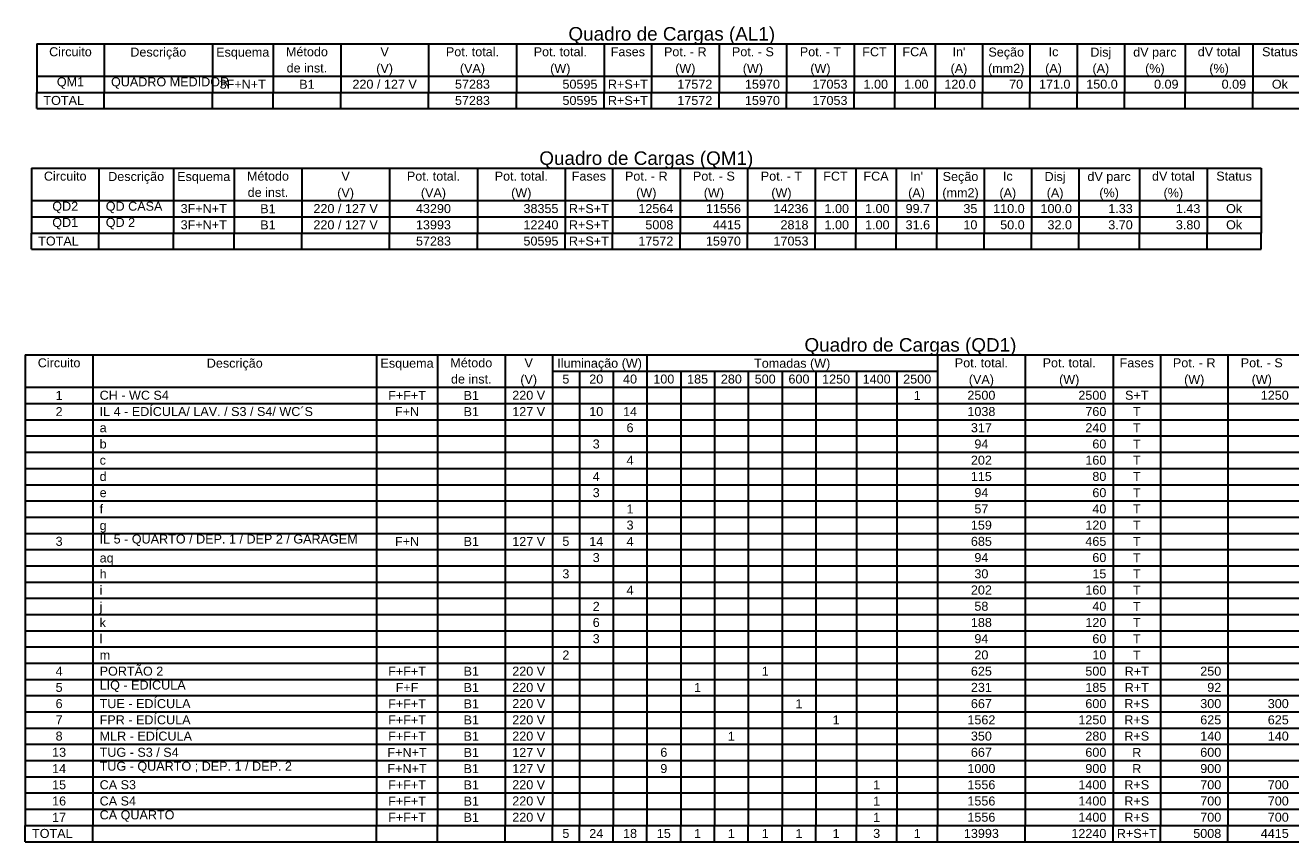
# Model space of a CAD drawing. Header units: millimetres. Extents: x -11 to 95, y -28 to 98.
# Tile 21 of 22: x 48 to 77, y 79 to 98. Entities that reach past the tile are written whole.
import ezdxf

# ---------------------------------------------------------------- set-up
doc = ezdxf.new("R2010")
doc.units = ezdxf.units.MM
doc.header["$MEASUREMENT"] = 0
for name, color, linetype, lineweight in [('DI-Linhas do quadro', 1, 'Continuous', 30), ('DI-Textos do quadro', 7, 'Continuous', 20), ('DI-Título do quadro', 1, 'Continuous', 30)]:
    doc.layers.add(name, color=color, linetype=linetype, lineweight=lineweight)
doc.styles.add('Arial', font='txt')

msp = doc.modelspace()

# ---------------------------------------------------------------- linework, layer by layer
at = {"layer": 'DI-Linhas do quadro', "linetype": 'Continuous'}
for p, q in [((47.892, 97.71), (77.755, 97.71)), ((47.892, 97.71), (47.892, 96.567)), ((49.48, 97.71), (49.48, 96.567)), ((52.022, 97.71), (52.022, 96.567)), ((53.451, 97.71), (53.451, 96.567)), ((55.04, 97.71), (55.04, 96.567)), ((57.105, 97.71), (57.105, 96.567)), ((59.17, 97.71), (59.17, 96.567)), ((61.235, 97.71), (61.235, 96.567)), ((62.347, 97.71), (62.347, 96.567)), ((63.935, 97.71), (63.935, 96.567)), ((65.524, 97.71), (65.524, 96.567)), ((67.112, 97.71), (67.112, 96.567)), ((68.066, 97.71), (68.066, 96.567)), ((69.019, 97.71), (69.019, 96.567)), ((70.13, 97.71), (70.13, 96.567)), ((71.243, 97.71), (71.243, 96.567)), ((72.354, 97.71), (72.354, 96.567)), ((73.466, 97.71), (73.466, 96.567)), ((74.896, 97.71), (74.896, 96.567)), ((76.484, 97.71), (76.484, 96.567)), ((47.892, 96.948), (77.755, 96.948)), ((47.892, 96.567), (77.755, 96.567)), ((47.892, 96.186), (47.892, 96.567)), ((47.892, 96.186), (47.892, 96.567)), ((49.48, 96.186), (49.48, 96.567)), ((52.022, 96.186), (52.022, 96.567)), ((53.451, 96.186), (53.451, 96.567)), ((55.04, 96.186), (55.04, 96.567)), ((57.105, 96.186), (57.105, 96.567)), ((59.17, 96.186), (59.17, 96.567)), ((61.235, 96.186), (61.235, 96.567)), ((62.347, 96.186), (62.347, 96.567)), ((63.935, 96.186), (63.935, 96.567)), ((65.524, 96.186), (65.524, 96.567)), ((67.112, 96.186), (67.112, 96.567)), ((68.066, 96.186), (68.066, 96.567)), ((69.019, 96.186), (69.019, 96.567)), ((70.13, 96.186), (70.13, 96.567)), ((71.243, 96.186), (71.243, 96.567)), ((72.354, 96.186), (72.354, 96.567)), ((73.466, 96.186), (73.466, 96.567)), ((74.896, 96.186), (74.896, 96.567)), ((76.484, 96.186), (76.484, 96.567)), ((47.892, 96.186), (77.755, 96.186)), ((47.769, 94.789), (76.68, 94.789)), ((47.769, 94.789), (47.769, 93.264)), ((49.357, 94.789), (49.357, 93.264)), ((51.105, 94.789), (51.105, 93.264)), ((52.534, 94.789), (52.534, 93.264)), ((54.123, 94.789), (54.123, 93.264)), ((56.188, 94.789), (56.188, 93.264)), ((58.253, 94.789), (58.253, 93.264)), ((60.318, 94.789), (60.318, 93.264)), ((61.43, 94.789), (61.43, 93.264)), ((63.019, 94.789), (63.019, 93.264)), ((64.607, 94.789), (64.607, 93.264)), ((66.195, 94.789), (66.195, 93.264)), ((67.149, 94.789), (67.149, 93.264)), ((68.102, 94.789), (68.102, 93.264)), ((69.055, 94.789), (69.055, 93.264)), ((70.167, 94.789), (70.167, 93.264)), ((71.279, 94.789), (71.279, 93.264)), ((72.391, 94.789), (72.391, 93.264)), ((73.82, 94.789), (73.82, 93.264)), ((75.409, 94.789), (75.409, 93.264)), ((76.68, 94.789), (76.68, 93.264)), ((47.769, 94.026), (76.68, 94.026)), ((47.769, 93.645), (76.68, 93.645)), ((47.769, 93.264), (76.68, 93.264)), ((47.769, 92.882), (47.769, 93.264)), ((47.769, 92.882), (47.769, 93.264)), ((49.357, 92.882), (49.357, 93.264)), ((51.105, 92.882), (51.105, 93.264)), ((52.534, 92.882), (52.534, 93.264)), ((54.123, 92.882), (54.123, 93.264)), ((56.188, 92.882), (56.188, 93.264)), ((58.253, 92.882), (58.253, 93.264)), ((60.318, 92.882), (60.318, 93.264)), ((61.43, 92.882), (61.43, 93.264)), ((63.019, 92.882), (63.019, 93.264)), ((64.607, 92.882), (64.607, 93.264)), ((66.195, 92.882), (66.195, 93.264)), ((67.149, 92.882), (67.149, 93.264)), ((68.102, 92.882), (68.102, 93.264)), ((69.055, 92.882), (69.055, 93.264)), ((70.167, 92.882), (70.167, 93.264)), ((71.279, 92.882), (71.279, 93.264)), ((72.391, 92.882), (72.391, 93.264)), ((73.82, 92.882), (73.82, 93.264)), ((75.409, 92.882), (75.409, 93.264)), ((76.68, 92.882), (76.68, 93.264)), ((47.769, 92.882), (76.68, 92.882)), ((47.624, 90.402), (89.243, 90.402)), ((47.624, 90.402), (47.624, 79.346)), ((49.213, 90.402), (49.213, 79.346)), ((55.885, 90.402), (55.885, 79.346)), ((57.314, 90.402), (57.314, 79.346)), ((58.903, 90.402), (58.903, 79.346)), ((60.015, 90.402), (60.015, 79.346)), ((62.239, 90.402), (62.239, 79.346)), ((69.069, 90.402), (69.069, 79.346)), ((71.134, 90.402), (71.134, 79.346)), ((73.199, 90.402), (73.199, 79.346)), ((74.311, 90.402), (74.311, 79.346)), ((75.9, 90.402), (75.9, 79.346)), ((60.015, 90.021), (62.239, 90.021)), ((60.65, 90.021), (60.65, 79.346)), ((61.444, 90.021), (61.444, 79.346)), ((62.239, 90.021), (69.069, 90.021)), ((63.033, 90.021), (63.033, 79.346)), ((63.827, 90.021), (63.827, 79.346)), ((64.621, 90.021), (64.621, 79.346)), ((65.416, 90.021), (65.416, 79.346)), ((66.21, 90.021), (66.21, 79.346)), ((67.163, 90.021), (67.163, 79.346)), ((68.116, 90.021), (68.116, 79.346)), ((47.624, 89.64), (89.243, 89.64)), ((47.624, 89.259), (89.243, 89.259)), ((47.624, 88.877), (89.243, 88.877)), ((47.624, 88.496), (89.243, 88.496)), ((47.624, 88.115), (89.243, 88.115)), ((47.624, 87.734), (89.243, 87.734)), ((47.624, 87.352), (89.243, 87.352)), ((47.624, 86.971), (89.243, 86.971)), ((47.624, 86.59), (89.243, 86.59)), ((47.624, 86.209), (89.243, 86.209)), ((47.624, 85.828), (89.243, 85.828)), ((47.624, 85.446), (89.243, 85.446)), ((47.624, 85.065), (89.243, 85.065)), ((47.624, 84.684), (89.243, 84.684)), ((47.624, 84.302), (89.243, 84.302)), ((47.624, 83.921), (89.243, 83.921)), ((47.624, 83.54), (89.243, 83.54)), ((47.624, 83.159), (89.243, 83.159)), ((47.624, 82.778), (89.243, 82.778)), ((47.624, 82.396), (89.243, 82.396)), ((47.624, 82.015), (89.243, 82.015)), ((47.624, 81.634), (89.243, 81.634)), ((47.624, 81.253), (89.243, 81.253)), ((47.624, 80.871), (89.243, 80.871)), ((47.624, 80.49), (89.243, 80.49)), ((47.624, 80.109), (89.243, 80.109)), ((47.624, 79.728), (89.243, 79.728)), ((47.624, 79.346), (89.243, 79.346)), ((47.624, 78.965), (47.624, 79.346)), ((47.624, 78.965), (47.624, 79.346)), ((49.213, 78.965), (49.213, 79.346)), ((55.885, 78.965), (55.885, 79.346)), ((57.314, 78.965), (57.314, 79.346)), ((58.903, 78.965), (58.903, 79.346)), ((60.015, 78.965), (60.015, 79.346)), ((60.65, 78.965), (60.65, 79.346)), ((61.444, 78.965), (61.444, 79.346)), ((62.239, 78.965), (62.239, 79.346)), ((63.033, 78.965), (63.033, 79.346)), ((63.827, 78.965), (63.827, 79.346)), ((64.621, 78.965), (64.621, 79.346)), ((65.416, 78.965), (65.416, 79.346)), ((66.21, 78.965), (66.21, 79.346)), ((67.163, 78.965), (67.163, 79.346)), ((68.116, 78.965), (68.116, 79.346)), ((69.069, 78.965), (69.069, 79.346)), ((71.134, 78.965), (71.134, 79.346)), ((73.199, 78.965), (73.199, 79.346)), ((74.311, 78.965), (74.311, 79.346)), ((75.9, 78.965), (75.9, 79.346)), ((47.624, 78.965), (89.243, 78.965))]:
    msp.add_line(p, q, dxfattribs=at)

# ---------------------------------------------------------------- texts
at = {"layer": 'DI-Textos do quadro', "line_spacing_factor": 0.798, "style": 'Arial'}
for s, insert, char_height, width, attachment_point in [('Circuito', (48.686, 97.414), 0.2118, 2.03328, 8), ('Descrição', (50.751, 97.344), 0.2118, 2.28744, 8), ('Esquema', (52.736, 97.344), 0.2118, 1.77912, 8), ('Método', (54.245, 97.414), 0.2118, 1.52496, 8), ('V', (56.072, 97.414), 0.212, 0.25416, 8), ('Pot. total.', (58.137, 97.414), 0.2118, 2.79576, 8), ('Pot. total.', (60.202, 97.414), 0.2118, 2.79576, 8), ('Fases', (61.791, 97.414), 0.2118, 1.2708, 8), ('Pot. - R', (63.141, 97.414), 0.2118, 2.03328, 8), ('Pot. - S', (64.73, 97.414), 0.2118, 2.03328, 8), ('Pot. - T', (66.318, 97.414), 0.2118, 2.03328, 8), ('FCT', (67.589, 97.414), 0.2118, 0.76248, 8), ('FCA', (68.542, 97.414), 0.2118, 0.76248, 8), ("In'", (69.575, 97.414), 0.2118, 0.76248, 8), ('Seção', (70.686, 97.344), 0.2118, 1.2708, 8), ('Ic', (71.798, 97.414), 0.2118, 0.50832, 8), ('Disj', (72.91, 97.344), 0.2118, 1.01664, 8), ('dV parc', (74.181, 97.344), 0.2118, 1.77912, 8), ('dV total', (75.69, 97.414), 0.2118, 2.03328, 8), ('Status', (77.12, 97.414), 0.2118, 1.52496, 8), ('de inst.', (54.245, 97.033), 0.2118, 2.03328, 8), ('(V)', (56.072, 96.963), 0.2118, 0.76248, 8), ('(VA)', (58.137, 96.963), 0.2118, 1.01664, 8), ('(W)', (60.202, 96.963), 0.2118, 0.76248, 8), ('(W)', (63.141, 96.963), 0.2118, 0.76248, 8), ('(W)', (64.73, 96.963), 0.2118, 0.76248, 8), ('(W)', (66.318, 96.963), 0.2118, 0.76248, 8), ('(A)', (69.575, 96.963), 0.2118, 0.76248, 8), ('(mm2)', (70.686, 96.963), 0.2118, 1.2708, 8), ('(A)', (71.798, 96.963), 0.2118, 0.76248, 8), ('(A)', (72.91, 96.963), 0.2118, 0.76248, 8), ('(%)', (74.181, 96.963), 0.2118, 0.76248, 8), ('(%)', (75.69, 96.963), 0.2118, 0.76248, 8), ('QM1', (48.686, 96.652), 0.2118, 0.76248, 8), ('QUADRO MEDIDOR', (49.639, 96.652), 0.2118, 3.55824, 7), ('3F+N+T', (52.736, 96.652), 0.2118, 1.52496, 8), ('B1', (54.245, 96.652), 0.2118, 0.50832, 8), ('220 / 127 V', (56.072, 96.652), 0.2118, 2.79576, 8), ('57283', (58.137, 96.652), 0.2118, 1.2708, 8), ('50595', (61.076, 96.652), 0.2118, 1.2708, 9), ('R+S+T', (61.791, 96.652), 0.2118, 1.2708, 8), ('17572', (63.776, 96.652), 0.2118, 1.2708, 9), ('15970', (65.365, 96.652), 0.2118, 1.2708, 9), ('17053', (66.954, 96.652), 0.2118, 1.2708, 9), ('1.00', (67.907, 96.652), 0.2118, 1.01664, 9), ('1.00', (68.86, 96.652), 0.2118, 1.01664, 9), ('120.0', (69.972, 96.652), 0.2118, 1.2708, 9), ('70', (71.084, 96.652), 0.2118, 0.50832, 9), ('171.0', (72.196, 96.652), 0.2118, 1.2708, 9), ('150.0', (73.308, 96.652), 0.2118, 1.2708, 9), ('0.09', (74.737, 96.652), 0.2118, 1.01664, 9), ('0.09', (76.326, 96.652), 0.2118, 1.01664, 9), ('Ok', (77.12, 96.652), 0.2118, 0.50832, 8), ('TOTAL', (48.05, 96.27), 0.2118, 1.2708, 7), ('57283', (58.137, 96.27), 0.2118, 1.2708, 8), ('50595', (61.076, 96.27), 0.2118, 1.2708, 9), ('R+S+T', (61.791, 96.27), 0.2118, 1.2708, 8), ('17572', (63.776, 96.27), 0.2118, 1.2708, 9), ('15970', (65.365, 96.27), 0.2118, 1.2708, 9), ('17053', (66.954, 96.27), 0.2118, 1.2708, 9), ('Circuito', (48.563, 94.492), 0.2118, 2.03328, 8), ('Descrição', (50.231, 94.422), 0.2118, 2.28744, 8), ('Esquema', (51.819, 94.422), 0.2118, 1.77912, 8), ('Método', (53.329, 94.492), 0.2118, 1.52496, 8), ('V', (55.155, 94.492), 0.212, 0.25416, 8), ('Pot. total.', (57.22, 94.492), 0.2118, 2.79576, 8), ('Pot. total.', (59.285, 94.492), 0.2118, 2.79576, 8), ('Fases', (60.874, 94.492), 0.2118, 1.2708, 8), ('Pot. - R', (62.224, 94.492), 0.2118, 2.03328, 8), ('Pot. - S', (63.813, 94.492), 0.2118, 2.03328, 8), ('Pot. - T', (65.401, 94.492), 0.2118, 2.03328, 8), ('FCT', (66.672, 94.492), 0.2118, 0.76248, 8), ('FCA', (67.625, 94.492), 0.2118, 0.76248, 8), ("In'", (68.578, 94.492), 0.2118, 0.76248, 8), ('Seção', (69.611, 94.422), 0.2118, 1.2708, 8), ('Ic', (70.723, 94.492), 0.2118, 0.50832, 8), ('Disj', (71.835, 94.422), 0.2118, 1.01664, 8), ('dV parc', (73.105, 94.422), 0.2118, 1.77912, 8), ('dV total', (74.615, 94.492), 0.2118, 2.03328, 8), ('Status', (76.044, 94.492), 0.2118, 1.52496, 8), ('de inst.', (53.329, 94.111), 0.2118, 2.03328, 8), ('(V)', (55.155, 94.041), 0.2118, 0.76248, 8), ('(VA)', (57.22, 94.041), 0.2118, 1.01664, 8), ('(W)', (59.285, 94.041), 0.2118, 0.76248, 8), ('(W)', (62.224, 94.041), 0.2118, 0.76248, 8), ('(W)', (63.813, 94.041), 0.2118, 0.76248, 8), ('(W)', (65.401, 94.041), 0.2118, 0.76248, 8), ('(A)', (68.578, 94.041), 0.2118, 0.76248, 8), ('(mm2)', (69.611, 94.041), 0.2118, 1.2708, 8), ('(A)', (70.723, 94.041), 0.2118, 0.76248, 8), ('(A)', (71.835, 94.041), 0.2118, 0.76248, 8), ('(%)', (73.105, 94.041), 0.2118, 0.76248, 8), ('(%)', (74.615, 94.041), 0.2118, 0.76248, 8), ('QD2', (48.563, 93.73), 0.2118, 0.76248, 8), ('QD CASA', (49.516, 93.73), 0.2118, 1.77912, 7), ('3F+N+T', (51.819, 93.73), 0.2118, 1.52496, 8), ('220 / 127 V', (55.155, 93.73), 0.2118, 2.79576, 8), ('43290', (57.22, 93.73), 0.2118, 1.2708, 8), ('38355', (60.159, 93.73), 0.2118, 1.2708, 9), ('R+S+T', (60.874, 93.73), 0.2118, 1.2708, 8), ('12564', (62.86, 93.73), 0.2118, 1.2708, 9), ('11556', (64.448, 93.73), 0.2118, 1.2708, 9), ('14236', (66.037, 93.73), 0.2118, 1.2708, 9), ('1.00', (66.99, 93.73), 0.2118, 1.01664, 9), ('1.00', (67.943, 93.73), 0.2118, 1.01664, 9), ('99.7', (68.896, 93.73), 0.2118, 1.01664, 9), ('35', (70.008, 93.73), 0.2118, 0.50832, 9), ('110.0', (71.12, 93.73), 0.2118, 1.2708, 9), ('100.0', (72.232, 93.73), 0.2118, 1.2708, 9), ('1.33', (73.661, 93.73), 0.2118, 1.01664, 9), ('1.43', (75.25, 93.73), 0.2118, 1.01664, 9), ('Ok', (76.044, 93.73), 0.2118, 0.50832, 8), ('B1', (53.329, 93.73), 0.2118, 0.50832, 8), ('QD1', (48.563, 93.349), 0.2118, 0.76248, 8), ('QD 2 ', (49.516, 93.349), 0.2118, 1.2708, 7), ('3F+N+T', (51.819, 93.349), 0.2118, 1.52496, 8), ('B1', (53.329, 93.349), 0.2118, 0.50832, 8), ('220 / 127 V', (55.155, 93.349), 0.2118, 2.79576, 8), ('13993', (57.22, 93.349), 0.2118, 1.2708, 8), ('12240', (60.159, 93.349), 0.2118, 1.2708, 9), ('R+S+T', (60.874, 93.349), 0.2118, 1.2708, 8), ('5008', (62.86, 93.349), 0.2118, 1.01664, 9), ('4415', (64.448, 93.349), 0.2118, 1.01664, 9), ('2818', (66.037, 93.349), 0.2118, 1.01664, 9), ('1.00', (66.99, 93.349), 0.2118, 1.01664, 9), ('1.00', (67.943, 93.349), 0.2118, 1.01664, 9), ('31.6', (68.896, 93.349), 0.2118, 1.01664, 9), ('10', (70.008, 93.349), 0.2118, 0.50832, 9), ('50.0', (71.12, 93.349), 0.2118, 1.01664, 9), ('32.0', (72.232, 93.349), 0.2118, 1.01664, 9), ('3.70', (73.661, 93.349), 0.2118, 1.01664, 9), ('3.80', (75.25, 93.349), 0.2118, 1.01664, 9), ('Ok', (76.044, 93.349), 0.2118, 0.50832, 8), ('TOTAL', (47.928, 92.967), 0.2118, 1.2708, 7), ('57283', (57.22, 92.967), 0.2118, 1.2708, 8), ('50595', (60.159, 92.967), 0.2118, 1.2708, 9), ('R+S+T', (60.874, 92.967), 0.2118, 1.2708, 8), ('17572', (62.86, 92.967), 0.2118, 1.2708, 9), ('15970', (64.448, 92.967), 0.2118, 1.2708, 9), ('17053', (66.037, 92.967), 0.2118, 1.2708, 9), ('Circuito', (48.419, 90.106), 0.2118, 2.03328, 8), ('Descrição', (52.549, 90.036), 0.2118, 2.28744, 8), ('Esquema', (56.599, 90.036), 0.2118, 1.77912, 8), ('Método', (58.109, 90.106), 0.2118, 1.52496, 8), ('V', (59.459, 90.106), 0.212, 0.25416, 8), ('Iluminação (W)', (61.127, 90.036), 0.2118, 3.55824, 8), ('Tomadas (W)', (65.654, 90.036), 0.2118, 2.79576, 8), ('Pot. total.', (70.102, 90.106), 0.2118, 2.79576, 8), ('Pot. total.', (72.167, 90.106), 0.2118, 2.79576, 8), ('Fases', (73.755, 90.106), 0.2118, 1.2708, 8), ('Pot. - R', (75.106, 90.106), 0.2118, 2.03328, 8), ('Pot. - S', (76.694, 90.106), 0.2118, 2.03328, 8), ('de inst.', (58.109, 89.725), 0.2118, 2.03328, 8), ('(V)', (59.459, 89.655), 0.2118, 0.76248, 8), ('5', (60.333, 89.725), 0.212, 0.25416, 8), ('20', (61.047, 89.725), 0.2118, 0.50832, 8), ('40', (61.842, 89.725), 0.2118, 0.50832, 8), ('100', (62.636, 89.725), 0.2118, 0.76248, 8), ('185', (63.43, 89.725), 0.2118, 0.76248, 8), ('280', (64.224, 89.725), 0.2118, 0.76248, 8), ('500', (65.019, 89.725), 0.2118, 0.76248, 8), ('600', (65.813, 89.725), 0.2118, 0.76248, 8), ('1250', (66.686, 89.725), 0.2118, 1.01664, 8), ('1400', (67.64, 89.725), 0.2118, 1.01664, 8), ('2500', (68.593, 89.725), 0.2118, 1.01664, 8), ('(VA)', (70.102, 89.655), 0.2118, 1.01664, 8), ('(W)', (72.167, 89.655), 0.2118, 0.76248, 8), ('(W)', (75.106, 89.655), 0.2118, 0.76248, 8), ('(W)', (76.694, 89.655), 0.2118, 0.76248, 8), ('1', (48.419, 89.344), 0.212, 0.25416, 8), ('CH - WC S4', (49.372, 89.344), 0.2118, 2.5416, 7), ('F+F+T', (56.599, 89.344), 0.2118, 1.2708, 8), ('B1', (58.109, 89.344), 0.2118, 0.50832, 8), ('220 V', (59.459, 89.344), 0.2118, 1.2708, 8), ('1', (68.593, 89.344), 0.212, 0.25416, 8), ('2500', (70.102, 89.344), 0.2118, 1.01664, 8), ('2500', (73.04, 89.344), 0.2118, 1.01664, 9), ('S+T', (73.755, 89.344), 0.2118, 0.76248, 8), ('1250', (77.329, 89.344), 0.2118, 1.01664, 9), ('IL 4 - EDÍCULA/ LAV. / S3 / S4/ WC´S', (49.372, 88.962), 0.2118, 9.14976, 7), ('2', (48.419, 88.962), 0.212, 0.25416, 8), ('F+N', (56.599, 88.962), 0.2118, 0.76248, 8), ('B1', (58.109, 88.962), 0.2118, 0.50832, 8), ('127 V', (59.459, 88.962), 0.2118, 1.2708, 8), ('10', (61.047, 88.962), 0.2118, 0.50832, 8), ('14', (61.842, 88.962), 0.2118, 0.50832, 8), ('1038', (70.102, 88.962), 0.2118, 1.01664, 8), ('760', (73.04, 88.962), 0.2118, 0.76248, 9), ('T', (73.755, 88.962), 0.212, 0.25416, 8), ('a', (49.372, 88.581), 0.212, 0.25416, 7), ('6', (61.842, 88.581), 0.212, 0.25416, 8), ('317', (70.102, 88.581), 0.2118, 0.76248, 8), ('240', (73.04, 88.581), 0.2118, 0.76248, 9), ('T', (73.755, 88.581), 0.212, 0.25416, 8), ('b', (49.372, 88.2), 0.212, 0.25416, 7), ('3', (61.047, 88.2), 0.212, 0.25416, 8), ('94', (70.102, 88.2), 0.2118, 0.50832, 8), ('60', (73.04, 88.2), 0.2118, 0.50832, 9), ('T', (73.755, 88.2), 0.212, 0.25416, 8), ('4', (61.842, 87.819), 0.212, 0.25416, 8), ('202', (70.102, 87.819), 0.2118, 0.76248, 8), ('160', (73.04, 87.819), 0.2118, 0.76248, 9), ('T', (73.755, 87.819), 0.212, 0.25416, 8), ('c', (49.372, 87.819), 0.212, 0.25416, 7), ('d', (49.372, 87.437), 0.212, 0.25416, 7), ('4', (61.047, 87.437), 0.212, 0.25416, 8), ('115', (70.102, 87.437), 0.2118, 0.76248, 8), ('80', (73.04, 87.437), 0.2118, 0.50832, 9), ('T', (73.755, 87.437), 0.212, 0.25416, 8), ('e', (49.372, 87.056), 0.212, 0.25416, 7), ('3', (61.047, 87.056), 0.212, 0.25416, 8), ('94', (70.102, 87.056), 0.2118, 0.50832, 8), ('60', (73.04, 87.056), 0.2118, 0.50832, 9), ('T', (73.755, 87.056), 0.212, 0.25416, 8), ('f', (49.372, 86.675), 0.212, 0.25416, 7), ('1', (61.842, 86.675), 0.212, 0.25416, 8), ('57', (70.102, 86.675), 0.2118, 0.50832, 8), ('40', (73.04, 86.675), 0.2118, 0.50832, 9), ('T', (73.755, 86.675), 0.212, 0.25416, 8), ('3', (61.842, 86.294), 0.212, 0.25416, 8), ('159', (70.102, 86.294), 0.2118, 0.76248, 8), ('120', (73.04, 86.294), 0.2118, 0.76248, 9), ('T', (73.755, 86.294), 0.212, 0.25416, 8), ('g', (49.372, 86.224), 0.212, 0.25416, 7), ('3', (48.419, 85.912), 0.212, 0.25416, 8), ('IL 5 - QUARTO / DEP. 1 / DEP 2 / GARAGEM', (49.372, 85.912), 0.2118, 10.1664, 7), ('F+N', (56.599, 85.912), 0.2118, 0.76248, 8), ('B1', (58.109, 85.912), 0.2118, 0.50832, 8), ('127 V', (59.459, 85.912), 0.2118, 1.2708, 8), ('5', (60.333, 85.912), 0.212, 0.25416, 8), ('14', (61.047, 85.912), 0.2118, 0.50832, 8), ('4', (61.842, 85.912), 0.212, 0.25416, 8), ('685', (70.102, 85.912), 0.2118, 0.76248, 8), ('465', (73.04, 85.912), 0.2118, 0.76248, 9), ('T', (73.755, 85.912), 0.212, 0.25416, 8), ('aq', (49.372, 85.461), 0.2118, 0.50832, 7), ('3', (61.047, 85.531), 0.212, 0.25416, 8), ('94', (70.102, 85.531), 0.2118, 0.50832, 8), ('60', (73.04, 85.531), 0.2118, 0.50832, 9), ('T', (73.755, 85.531), 0.212, 0.25416, 8), ('h', (49.372, 85.15), 0.212, 0.25416, 7), ('3', (60.333, 85.15), 0.212, 0.25416, 8), ('30', (70.102, 85.15), 0.2118, 0.50832, 8), ('15', (73.04, 85.15), 0.2118, 0.50832, 9), ('T', (73.755, 85.15), 0.212, 0.25416, 8), ('i', (49.372, 84.769), 0.212, 0.25416, 7), ('4', (61.842, 84.769), 0.212, 0.25416, 8), ('202', (70.102, 84.769), 0.2118, 0.76248, 8), ('160', (73.04, 84.769), 0.2118, 0.76248, 9), ('T', (73.755, 84.769), 0.212, 0.25416, 8), ('j', (49.372, 84.317), 0.212, 0.25416, 7), ('2', (61.047, 84.387), 0.212, 0.25416, 8), ('58', (70.102, 84.387), 0.2118, 0.50832, 8), ('40', (73.04, 84.387), 0.2118, 0.50832, 9), ('T', (73.755, 84.387), 0.212, 0.25416, 8), ('k', (49.372, 84.006), 0.212, 0.25416, 7), ('6', (61.047, 84.006), 0.212, 0.25416, 8), ('188', (70.102, 84.006), 0.2118, 0.76248, 8), ('120', (73.04, 84.006), 0.2118, 0.76248, 9), ('T', (73.755, 84.006), 0.212, 0.25416, 8), ('l', (49.372, 83.625), 0.212, 0.25416, 7), ('3', (61.047, 83.625), 0.212, 0.25416, 8), ('94', (70.102, 83.625), 0.2118, 0.50832, 8), ('60', (73.04, 83.625), 0.2118, 0.50832, 9), ('T', (73.755, 83.625), 0.212, 0.25416, 8), ('m', (49.372, 83.244), 0.212, 0.25416, 7), ('2', (60.333, 83.244), 0.212, 0.25416, 8), ('20', (70.102, 83.244), 0.2118, 0.50832, 8), ('10', (73.04, 83.244), 0.2118, 0.50832, 9), ('T', (73.755, 83.244), 0.212, 0.25416, 8), ('4', (48.419, 82.862), 0.212, 0.25416, 8), ('PORTÃO 2', (49.372, 82.862), 0.2118, 2.03328, 7), ('F+F+T', (56.599, 82.862), 0.2118, 1.2708, 8), ('B1', (58.109, 82.862), 0.2118, 0.50832, 8), ('220 V', (59.459, 82.862), 0.2118, 1.2708, 8), ('1', (65.019, 82.862), 0.212, 0.25416, 8), ('625', (70.102, 82.862), 0.2118, 0.76248, 8), ('500', (73.04, 82.862), 0.2118, 0.76248, 9), ('R+T', (73.755, 82.862), 0.2118, 0.76248, 8), ('250', (75.741, 82.862), 0.2118, 0.76248, 9), ('5', (48.419, 82.481), 0.212, 0.25416, 8), ('LIQ - EDÍCULA', (49.372, 82.481), 0.2118, 3.30408, 7), ('F+F', (56.599, 82.481), 0.2118, 0.76248, 8), ('B1', (58.109, 82.481), 0.2118, 0.50832, 8), ('220 V', (59.459, 82.481), 0.2118, 1.2708, 8), ('1', (63.43, 82.481), 0.212, 0.25416, 8), ('231', (70.102, 82.481), 0.2118, 0.76248, 8), ('185', (73.04, 82.481), 0.2118, 0.76248, 9), ('R+T', (73.755, 82.481), 0.2118, 0.76248, 8), ('92', (75.741, 82.481), 0.2118, 0.50832, 9), ('TUE - EDÍCULA', (49.372, 82.1), 0.2118, 3.30408, 7), ('6', (48.419, 82.1), 0.212, 0.25416, 8), ('F+F+T', (56.599, 82.1), 0.2118, 1.2708, 8), ('B1', (58.109, 82.1), 0.2118, 0.50832, 8), ('220 V', (59.459, 82.1), 0.2118, 1.2708, 8), ('1', (65.813, 82.1), 0.212, 0.25416, 8), ('667', (70.102, 82.1), 0.2118, 0.76248, 8), ('600', (73.04, 82.1), 0.2118, 0.76248, 9), ('R+S', (73.755, 82.1), 0.2118, 0.76248, 8), ('300', (75.741, 82.1), 0.2118, 0.76248, 9), ('300', (77.329, 82.1), 0.2118, 0.76248, 9), ('7', (48.419, 81.719), 0.212, 0.25416, 8), ('FPR - EDÍCULA', (49.372, 81.719), 0.2118, 3.30408, 7), ('F+F+T', (56.599, 81.719), 0.2118, 1.2708, 8), ('B1', (58.109, 81.719), 0.2118, 0.50832, 8), ('220 V', (59.459, 81.719), 0.2118, 1.2708, 8), ('1', (66.686, 81.719), 0.212, 0.25416, 8), ('1562', (70.102, 81.719), 0.2118, 1.01664, 8), ('1250', (73.04, 81.719), 0.2118, 1.01664, 9), ('R+S', (73.755, 81.719), 0.2118, 0.76248, 8), ('625', (75.741, 81.719), 0.2118, 0.76248, 9), ('625', (77.329, 81.719), 0.2118, 0.76248, 9), ('8', (48.419, 81.337), 0.212, 0.25416, 8), ('MLR - EDÍCULA', (49.372, 81.337), 0.2118, 3.30408, 7), ('F+F+T', (56.599, 81.337), 0.2118, 1.2708, 8), ('B1', (58.109, 81.337), 0.2118, 0.50832, 8), ('220 V', (59.459, 81.337), 0.2118, 1.2708, 8), ('1', (64.224, 81.337), 0.212, 0.25416, 8), ('350', (70.102, 81.337), 0.2118, 0.76248, 8), ('280', (73.04, 81.337), 0.2118, 0.76248, 9), ('R+S', (73.755, 81.337), 0.2118, 0.76248, 8), ('140', (75.741, 81.337), 0.2118, 0.76248, 9), ('140', (77.329, 81.337), 0.2118, 0.76248, 9), ('13', (48.419, 80.956), 0.2118, 0.50832, 8), ('TUG - S3 / S4', (49.372, 80.956), 0.2118, 3.30408, 7), ('F+N+T', (56.599, 80.956), 0.2118, 1.2708, 8), ('B1', (58.109, 80.956), 0.2118, 0.50832, 8), ('127 V', (59.459, 80.956), 0.2118, 1.2708, 8), ('6', (62.636, 80.956), 0.212, 0.25416, 8), ('667', (70.102, 80.956), 0.2118, 0.76248, 8), ('600', (73.04, 80.956), 0.2118, 0.76248, 9), ('R', (73.755, 80.956), 0.212, 0.25416, 8), ('600', (75.741, 80.956), 0.2118, 0.76248, 9), ('14', (48.419, 80.575), 0.2118, 0.50832, 8), ('TUG - QUARTO ; DEP. 1 / DEP. 2', (49.372, 80.575), 0.2118, 7.6248, 7), ('F+N+T', (56.599, 80.575), 0.2118, 1.2708, 8), ('B1', (58.109, 80.575), 0.2118, 0.50832, 8), ('127 V', (59.459, 80.575), 0.2118, 1.2708, 8), ('9', (62.636, 80.575), 0.212, 0.25416, 8), ('1000', (70.102, 80.575), 0.2118, 1.01664, 8), ('900', (73.04, 80.575), 0.2118, 0.76248, 9), ('R', (73.755, 80.575), 0.212, 0.25416, 8), ('900', (75.741, 80.575), 0.2118, 0.76248, 9), ('15', (48.419, 80.194), 0.2118, 0.50832, 8), ('CA S3', (49.372, 80.194), 0.2118, 1.2708, 7), ('F+F+T', (56.599, 80.194), 0.2118, 1.2708, 8), ('B1', (58.109, 80.194), 0.2118, 0.50832, 8), ('220 V', (59.459, 80.194), 0.2118, 1.2708, 8), ('1', (67.64, 80.194), 0.212, 0.25416, 8), ('1556', (70.102, 80.194), 0.2118, 1.01664, 8), ('1400', (73.04, 80.194), 0.2118, 1.01664, 9), ('R+S', (73.755, 80.194), 0.2118, 0.76248, 8), ('700', (75.741, 80.194), 0.2118, 0.76248, 9), ('700', (77.329, 80.194), 0.2118, 0.76248, 9), ('16', (48.419, 79.812), 0.2118, 0.50832, 8), ('CA S4', (49.372, 79.812), 0.2118, 1.2708, 7), ('F+F+T', (56.599, 79.812), 0.2118, 1.2708, 8), ('B1', (58.109, 79.812), 0.2118, 0.50832, 8), ('220 V', (59.459, 79.812), 0.2118, 1.2708, 8), ('1', (67.64, 79.812), 0.212, 0.25416, 8), ('1556', (70.102, 79.812), 0.2118, 1.01664, 8), ('1400', (73.04, 79.812), 0.2118, 1.01664, 9), ('R+S', (73.755, 79.812), 0.2118, 0.76248, 8), ('700', (75.741, 79.812), 0.2118, 0.76248, 9), ('700', (77.329, 79.812), 0.2118, 0.76248, 9), ('17', (48.419, 79.431), 0.2118, 0.50832, 8), ('CA QUARTO', (49.372, 79.431), 0.2118, 2.28744, 7), ('F+F+T', (56.599, 79.431), 0.2118, 1.2708, 8), ('B1', (58.109, 79.431), 0.2118, 0.50832, 8), ('220 V', (59.459, 79.431), 0.2118, 1.2708, 8), ('1', (67.64, 79.431), 0.212, 0.25416, 8), ('1556', (70.102, 79.431), 0.2118, 1.01664, 8), ('1400', (73.04, 79.431), 0.2118, 1.01664, 9), ('R+S', (73.755, 79.431), 0.2118, 0.76248, 8), ('700', (75.741, 79.431), 0.2118, 0.76248, 9), ('700', (77.329, 79.431), 0.2118, 0.76248, 9), ('TOTAL', (47.783, 79.05), 0.2118, 1.2708, 7), ('5', (60.333, 79.05), 0.212, 0.25416, 8), ('24', (61.047, 79.05), 0.2118, 0.50832, 8), ('18', (61.842, 79.05), 0.2118, 0.50832, 8), ('15', (62.636, 79.05), 0.2118, 0.50832, 8), ('1', (63.43, 79.05), 0.212, 0.25416, 8), ('1', (64.224, 79.05), 0.212, 0.25416, 8), ('1', (65.019, 79.05), 0.212, 0.25416, 8), ('1', (65.813, 79.05), 0.212, 0.25416, 8), ('1', (66.686, 79.05), 0.212, 0.25416, 8), ('3', (67.64, 79.05), 0.212, 0.25416, 8), ('1', (68.593, 79.05), 0.212, 0.25416, 8), ('13993', (70.102, 79.05), 0.2118, 1.2708, 8), ('12240', (73.04, 79.05), 0.2118, 1.2708, 9), ('R+S+T', (73.755, 79.05), 0.2118, 1.2708, 8), ('5008', (75.741, 79.05), 0.2118, 1.01664, 9), ('4415', (77.329, 79.05), 0.2118, 1.01664, 9)]:
    msp.add_mtext(s, dxfattribs=dict(at, insert=insert, char_height=char_height, width=width, attachment_point=attachment_point))
at = {"layer": 'DI-Título do quadro', "char_height": 0.3177, "width": 8.38728, "attachment_point": 8, "line_spacing_factor": 0.798, "style": 'Arial'}
for s, insert in [('Quadro de Cargas (AL1)', (62.823, 97.69)), ('Quadro de Cargas (QM1)', (62.224, 94.769)), ('Quadro de Cargas (QD1)', (68.434, 90.382))]:
    msp.add_mtext(s, dxfattribs=dict(at, insert=insert))

doc.saveas('drawing.dxf')
